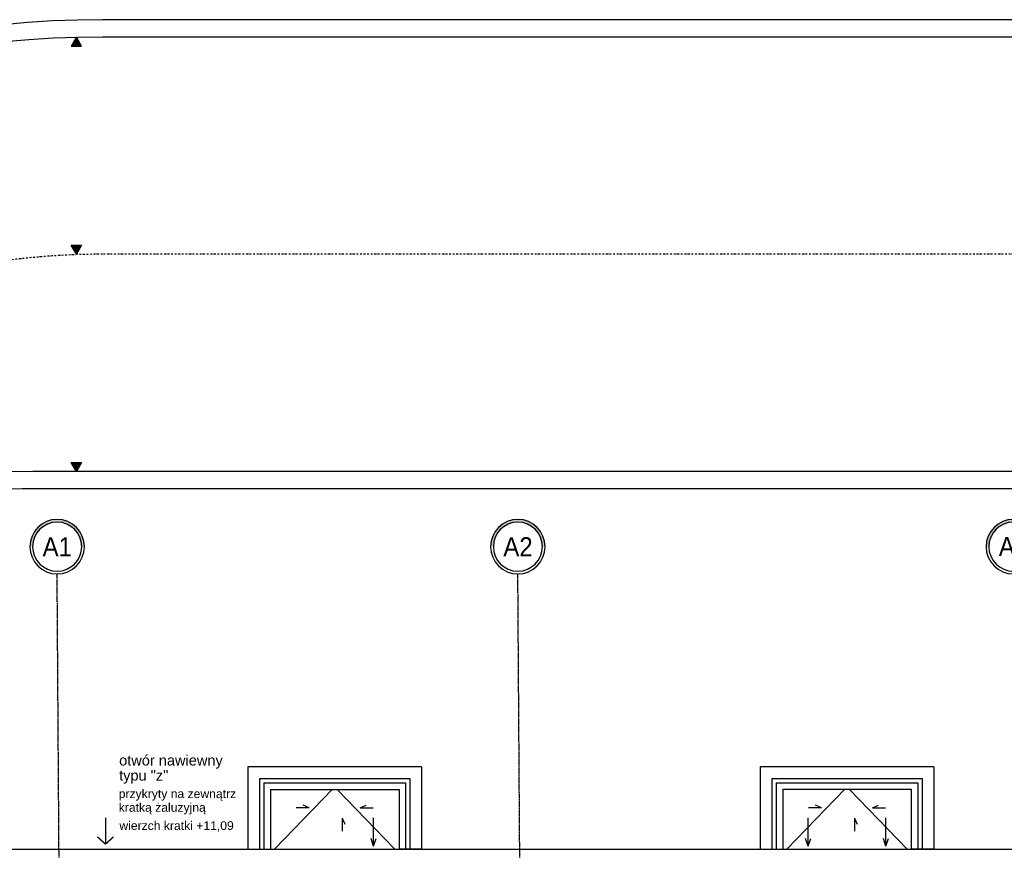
# Model space of a CAD drawing. Header units: inches. Extents: x -145354 to -97635, y 38777 to 78670.
# Tile 90 of 231: x -142799 to -141666, y 51667 to 52624. Entities that reach past the tile are written whole.
import ezdxf
from ezdxf.enums import TextEntityAlignment as Align

# ---------------------------------------------------------------- set-up
doc = ezdxf.new("R2010")
doc.units = ezdxf.units.IN
doc.header["$MEASUREMENT"] = 0
doc.linetypes.add('CENTER', pattern=[2, 1.25, -0.25, 0.25, -0.25])
doc.linetypes.add('DASHDOT', pattern=[1, 0.5, -0.25, 0, -0.25])
doc.layers.get('0').update_dxf_attribs({"color": 101})
for name, color, linetype in [('Cieniutko', 8, 'Continuous'), ('cokół_widok', 255, 'Continuous'), ('Ele-balustrada', 64, 'Continuous'), ('Ins-went', 141, 'Continuous'), ('Ins-went-opis', 141, 'Continuous'), ('opis-drogowy', 7, 'Continuous'), ('Os-osie glowne', 8, 'CENTER'), ('Os-osie-opis', 8, 'Continuous'), ('Pzt-chodniki', 8, 'Continuous'), ('Pzt-drogi-hatch', 253, 'Continuous'), ('studzienki_widok', 52, 'Continuous')]:
    doc.layers.add(name, color=color, linetype=linetype)
doc.styles.add('dwg_opis duży', font='ARIAL.TTF', dxfattribs={"width": 0.9})
doc.styles.add('TYTUL2', font='ARIAL.TTF')

# ---------------------------------------------------------------- blocks, each defined once
blk = doc.blocks.new('0630_STRZAŁKA')
at = {"ltscale": 0.5}
for points in [[(0, 0), (-3, -8.6)], [(0, 0), (0, -32.4)], [(0, 0), (3, -8.6)]]:
    blk.add_lwpolyline(points, dxfattribs=at)
blk = doc.blocks.new('_opis_osi_liczbowy')
blk.add_hatch(color=256).paths.add_polyline_path([(32, 32), (32, 28.8, -1), (32, -28.8), (32, -32, 1)])
for radius in [32, 28.8]:
    blk.add_circle((32, 0), radius)
at = {"style": 'dwg_opis duży', "width": 0.9}
blk.add_attdef('AXNAMEH', text='', height=22.4, rotation=90, dxfattribs=at).set_placement((32, 0), align=Align.MIDDLE_CENTER)
blk = doc.blocks.new('studzienka_widok')
at = {"layer": 'Ele-balustrada'}
for p, q in [((13.5, -186.5), (13.5, -13.5)), ((13.5, -13.5), (95, -13.5)), ((18.5, -181.5), (18.5, -18.5)), ((18.5, -18.5), (95, -18.5)), ((13.5, -186.5), (95, -186.5)), ((18.5, -181.5), (95, -181.5))]:
    blk.add_line(p, q, dxfattribs=at)
at = {"layer": 'studzienki_widok'}
for p, q in [((0, 0), (0, -200)), ((0, 0), (95, 0)), ((95, 0), (95, -26)), ((26, -174), (26, -26)), ((26, -26), (95, -26)), ((26, -174), (95, -174)), ((95, -200), (95, -174)), ((0, -200), (26, -200)), ((0, -200), (95, -200))]:
    blk.add_line(p, q, dxfattribs=at)
blk = doc.blocks.new('_vxkdjhgkljhkgjhk')
for q in [(14, 6), (30.2, 0)]:
    blk.add_line((0, 0), q)

msp = doc.modelspace()

# ---------------------------------------------------------------- hatches: boundary and pattern name
at = {"layer": 'opis-drogowy'}
for points in [[(-142727.91, 52593.31), (-142733.91, 52603.7), (-142739.91, 52593.31)], [(-142727.93, 52364.09), (-142733.93, 52353.69), (-142739.93, 52364.09)], [(-142727.93, 52114.09), (-142733.93, 52103.69), (-142739.93, 52114.09)]]:
    msp.add_hatch(color=7, dxfattribs=at).paths.add_polyline_path(points)

# ---------------------------------------------------------------- linework, layer by layer
at = {"layer": 'Cieniutko', "linetype": 'Continuous'}
for p, q in [((-142505.96, 51668.7), (-142439.28, 51737.77)), ((-142434.28, 51737.77), (-142367.61, 51668.7)), ((-141849.9, 51737.77), (-141916.57, 51668.7)), ((-141844.9, 51737.77), (-141778.22, 51668.69))]:
    msp.add_line(p, q, dxfattribs=at)
at = {"layer": 'cokół_widok'}
msp.add_line((-142818.93, 51668.7), (-139989.5, 51668.69), dxfattribs=at)
at = {"layer": 'Ins-went'}
msp.add_line((-142700.46, 51704.74), (-142700.46, 51674.62), dxfattribs=at)
at = {"layer": 'Ins-went', "const_width": 1.6}
for points in [[(-142700.46, 51674.62), (-142709.72, 51683.03)], [(-142700.46, 51674.62), (-142691.19, 51683.03)]]:
    msp.add_lwpolyline(points, dxfattribs=at)
at = {"layer": 'opis-drogowy', "color": 7}
for points in [[(-142727.91, 52593.31), (-142733.91, 52603.7), (-142739.91, 52593.31), (-142727.91, 52593.31)], [(-142727.93, 52364.09), (-142733.93, 52353.69), (-142739.93, 52364.09), (-142727.93, 52364.09)], [(-142727.93, 52114.09), (-142733.93, 52103.69), (-142739.93, 52114.09), (-142727.93, 52114.09)]]:
    msp.add_lwpolyline(points, dxfattribs=at)
at = {"layer": 'Os-osie glowne'}
for p, q in [((-142728.7, 47893.27), (-142756.04, 51985.69)), ((-142198.69, 47893.27), (-142226.03, 51985.69))]:
    msp.add_line(p, q, dxfattribs=at)
at = {"layer": 'Pzt-chodniki'}
for p, q in [((-138768.53, 52623.69), (-142703.84, 52623.69)), ((-138768.53, 52603.69), (-142703.84, 52603.69)), ((-139974.38, 52103.69), (-142783.84, 52103.69)), ((-139994.38, 52083.69), (-142336.78, 52083.69))]:
    msp.add_line(p, q, dxfattribs=at)
msp.add_lwpolyline([(-139994.38, 52083.69), (-142783.84, 52083.69, 0.4142136), (-143283.84, 51583.69), (-143283.84, 48673.69)], format="xyb", dxfattribs=at)
for centre, radius in [((-142703.84, 51503.69), 1120), ((-142703.84, 51503.69), 1100), ((-142783.84, 51583.69), 520)]:
    msp.add_arc(centre, radius, 90, 180, dxfattribs=at)
at = {"layer": 'Pzt-drogi-hatch', "linetype": 'DASHDOT', "ltscale": 4}
msp.add_lwpolyline([(-137959.87, 50766.42), (-137959.87, 51503.69, 0.4142136), (-138809.87, 52353.69), (-142703.84, 52353.69, 0.4142136), (-143553.84, 51503.69), (-143553.84, 47333.55, 0.4142152), (-142703.83, 46483.55), (-142355.98, 46483.55)], format="xyb", dxfattribs=at)

# ---------------------------------------------------------------- block references
at = {"rotation": 270}
for p in [(-142336.78, 51763.7), (-141747.4, 51763.77)]:
    msp.add_blockref('studzienka_widok', p, dxfattribs=at)
at = {"layer": 'Cieniutko', "linetype": 'Continuous', "yscale": 0.5, "zscale": 0.5}
for p, xscale in [((-142466.01, 51716.59), -0.5), ((-142407.56, 51716.59), 0.5), ((-141876.63, 51716.58), -0.5), ((-141818.17, 51716.58), 0.5)]:
    msp.add_blockref('_vxkdjhgkljhkgjhk', p, dxfattribs=dict(at, xscale=xscale))
at = {"layer": 'Cieniutko', "linetype": 'Continuous', "xscale": 0.5, "yscale": 0.5, "zscale": 0.5, "rotation": 270}
for p in [(-142428.27, 51704.62), (-141838.88, 51704.62)]:
    msp.add_blockref('_vxkdjhgkljhkgjhk', p, dxfattribs=at)
at = {"layer": 'Ins-went-opis', "xscale": -1, "rotation": 180}
for p in [(-142391.99, 51672.39), (-141802.61, 51672.46)]:
    msp.add_blockref('0630_STRZAŁKA', p, dxfattribs=at)
at = {"layer": 'Ins-went-opis', "rotation": 180}
msp.add_blockref('0630_STRZAŁKA', (-141892.19, 51672.46), dxfattribs=at)
at = {"layer": 'Os-osie-opis'}
ref = msp.add_blockref('_opis_osi_liczbowy', (-142756.04, 51985.69), dxfattribs=dict(at, xscale=-0.9799999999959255, yscale=0.9799999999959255, zscale=0.9799999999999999, rotation=270))
ref.add_attrib('AXNAMEH', 'A1', dxfattribs={"layer": '0', "height": 21.952, "style": 'dwg_opis duży', "width": 0.9}).set_placement((-142755.9, 52016.95), align=Align.MIDDLE_CENTER)
ref = msp.add_blockref('_opis_osi_liczbowy', (-142226.03, 51985.69), dxfattribs=dict(at, xscale=-0.9799999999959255, yscale=0.9799999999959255, zscale=0.9799999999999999, rotation=270))
ref.add_attrib('AXNAMEH', 'A2', dxfattribs={"layer": '0', "height": 21.952, "style": 'dwg_opis duży', "width": 0.9}).set_placement((-142225.88, 52016.95), align=Align.MIDDLE_CENTER)
ref = msp.add_blockref('_opis_osi_liczbowy', (-141656.02, 51985.69), dxfattribs=dict(at, xscale=-0.9799999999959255, yscale=0.9799999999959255, zscale=0.9799999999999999, rotation=270))
ref.add_attrib('AXNAMEH', 'A3', dxfattribs={"layer": '0', "height": 21.952, "style": 'dwg_opis duży', "width": 0.9}).set_placement((-141655.87, 52017.34), align=Align.MIDDLE_CENTER)

# ---------------------------------------------------------------- texts
at = {"layer": 'Ins-went-opis', "style": 'TYTUL2'}
for s, height, p in [('otwór nawiewny', 12, (-142684.76, 51765.13, 0)), ('typu "z"', 12, (-142684.76, 51747.78, 0)), ('przykryty na zewnątrz', 10, (-142685.19, 51727.65)), ('kratką żaluzyjną', 10, (-142685.19, 51711.9)), ('wierzch kratki +11,09', 10, (-142684.46, 51690.95, 0))]:
    msp.add_text(s, height=height, dxfattribs=at).set_placement(p)

doc.saveas('drawing.dxf')
